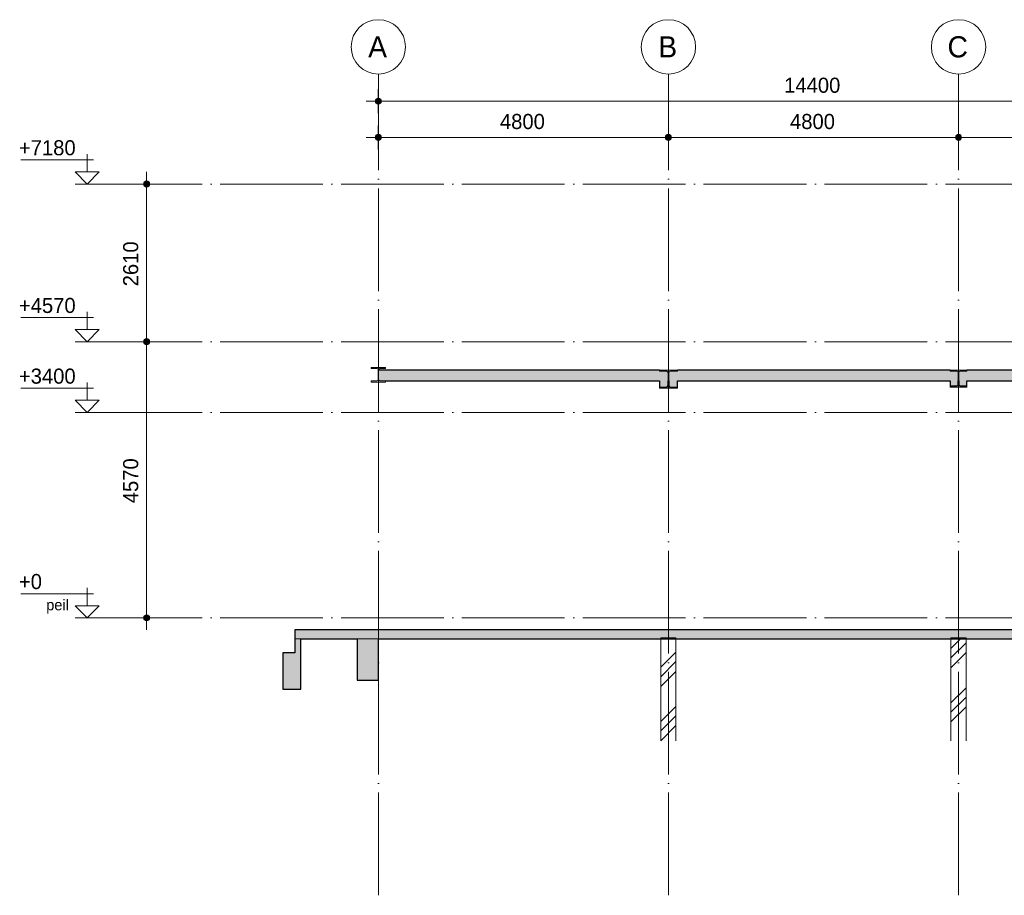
# Model space of a CAD drawing. Header units: millimetres. Extents: x -1359 to 538036, y -4592 to 9900.
# Tile 25 of 43: x 319050 to 335342, y -4592 to 9900. Entities that reach past the tile are written whole.
import ezdxf

# ---------------------------------------------------------------- set-up
doc = ezdxf.new("R2010")
doc.units = ezdxf.units.MM
doc.linetypes.add('WSP_hhidden', pattern=[250, 150, -100])
doc.linetypes.add('WSP_stramienlijn', pattern=[2000, 1700, -150, 0, -150])
for name, color, linetype, lineweight in [('00_maatvoering', 8, 'Continuous', 13), ('00_maatvoering-100', 8, 'Continuous', 13), ('07_stramien', 4, 'Continuous', 13), ('07_stramien - levels', 7, 'Continuous', 13), ('16_funderingsconstructies', 2, 'Continuous', 18), ('16_funderingsconstructies - voeten en balken -cut-', 3, 'Continuous', 25), ('17_paalfunderingen - prefab', 2, 'Continuous', 18), ('23_vloeren', 2, 'Continuous', 18), ('23_vloeren - hatch', 1, 'Continuous', 18), ('23_vloeren -cut-', 3, 'Continuous', 25), ('28_hoofddraagconstructies - kolommen en liggers - staal', 1, 'Continuous', 13), ('28_hoofddraagconstructies - kolommen en liggers - staal -cut-', 2, 'Continuous', 13)]:
    doc.layers.add(name, color=color, linetype=linetype, lineweight=lineweight)
doc.layers.add('16_funderingsconstructies - voeten en balken', color=2, linetype='Continuous')
doc.styles.add('Revittext', font='txt', dxfattribs={"height": 250})
doc.styles.add('Revittext_1', font='txt', dxfattribs={"height": 180})
doc.styles.add('Revittext_2', font='txt', dxfattribs={"height": 350})
doc.dimstyles.new('WSP_25_-_transparant', dxfattribs={"dimscale": 304.8, "dimtxt": 252.223969, "dimasz": 1.312336, "dimexe": 0.656168, "dimexo": 0.0625, "dimgap": 0.213255, "dimtad": 1, "dimdec": 0, "dimzin": 0, "dimdsep": 46, "dimtxsty": 'Revittext', "dimblk1": 'DOTSMALL', "dimblk2": 'DOTSMALL', "dimsah": 1, "dimcen": 0.09, "dimdle": 0.656168, "dimazin": 0, "dimtfac": 1, "dimtdec": 4, "dimtix": 1, "dimtmove": 0, "dimatfit": 3, "dimfxl": 0.656168, "dimfxlon": 1, "dimtvp": 1, "dimtolj": 1, "dimtzin": 0, "dimarcsym": 2})
pattern_1 = [(45, (9142.7, 0), (-449.01, 449.01), []), (45, (9301.45, 0), (0, 898.026), []), (45, (8983.95, 0), (0, 898.026), [])]

# ---------------------------------------------------------------- blocks, each defined once
blk = doc.blocks.new('Floors 2 - Floors 2-1337732-as 5_')
at = {"layer": '23_vloeren - hatch', "linetype": 'WSP_hhidden', "lineweight": 13}
h = blk.add_hatch(color=256, dxfattribs=at)
h.paths.add_polyline_path([(9650, 3819), (9767, 3819), (9781, 3823), (9791, 3833), (9794, 3846), (9794, 3920), (9650, 3920)])
h.paths.add_polyline_path([(9950, 3819), (9950, 3920), (9805, 3920), (9805, 3846), (9809, 3833), (9819, 3823), (9832, 3819)])
h.paths.add_polyline_path([(14571, 3838), (14583, 3841), (14592, 3850), (14595, 3862), (14595, 3920), (14460, 3920), (14460, 3838)])
h.paths.add_polyline_path([(14629, 3838), (14740, 3838), (14740, 3920), (14605, 3920), (14605, 3862), (14608, 3850), (14617, 3841)])
at = {"layer": '23_vloeren -cut-'}
for p, q in [((9650, 3920), (9650, 3819)), ((9794, 3846), (9794, 3920)), ((9805, 3920), (9805, 3846)), ((9950, 3819), (9950, 3920)), ((14460, 3920), (14460, 3838)), ((14595, 3862), (14595, 3920)), ((14605, 3920), (14605, 3862)), ((14740, 3838), (14740, 3920)), ((9650, 3819), (9767, 3819)), ((9832, 3819), (9950, 3819)), ((14460, 3838), (14571, 3838)), ((14629, 3838), (14740, 3838))]:
    blk.add_line(p, q, dxfattribs=at)
for centre, radius, start, end in [((9767, 3846), 27, 270, 0), ((9832, 3846), 27, 180, 270), ((14571, 3862), 24, 270, 0), ((14629, 3862), 24, 180, 270)]:
    blk.add_arc(centre, radius, start, end, dxfattribs=at)
blk = doc.blocks.new('17_WSP_FD_prefab - fundatiepaal v18-0 - 250x250-1089782-as 5_')
at = {"layer": '16_funderingsconstructies', "lineweight": 13}
h = blk.add_hatch(dxfattribs=at)
h.set_pattern_fill('FP_1', color=50, style=0, pattern_type=2)
h.set_pattern_definition(pattern_1)
h.paths.add_polyline_path([(14725, -2034), (14725, -350), (14475, -350), (14475, -2034)])
at = {"layer": '16_funderingsconstructies', "color": 135, "lineweight": 13}
for p, q in [((14475, -350), (14475, -330)), ((14725, -330), (14475, -330)), ((14725, -330), (14725, -350))]:
    blk.add_line(p, q, dxfattribs=at)
at = {"layer": '17_paalfunderingen - prefab', "color": 55}
for p, q in [((14475, -2034), (14475, -350)), ((14725, -350), (14725, -2034))]:
    blk.add_line(p, q, dxfattribs=at)
blk = doc.blocks.new('17_WSP_FD_prefab - fundatiepaal v18-0 - 250x250-V79-as 5_')
at = {"layer": '16_funderingsconstructies', "lineweight": 13}
h = blk.add_hatch(dxfattribs=at)
h.set_pattern_fill('FP_1', color=50, style=0, pattern_type=2)
h.set_pattern_definition(pattern_1)
h.paths.add_polyline_path([(9925, -2034), (9925, -350), (9675, -350), (9675, -2034)])
at = {"layer": '16_funderingsconstructies', "color": 135, "lineweight": 13}
for p, q in [((9675, -350), (9675, -330)), ((9925, -330), (9675, -330)), ((9925, -330), (9925, -350))]:
    blk.add_line(p, q, dxfattribs=at)
at = {"layer": '17_paalfunderingen - prefab', "color": 55}
for p, q in [((9675, -2034), (9675, -350)), ((9925, -350), (9925, -2034))]:
    blk.add_line(p, q, dxfattribs=at)
blk = doc.blocks.new('Level - Level _ description-214686-as 5_')
at = {"layer": '07_stramien - levels'}
for p, q in [((183, 200), (183, 496)), ((-918, 400), (287, 400)), ((-16, 200), (183, 0)), ((-16, 200), (382, 200)), ((382, 200), (183, 0)), ((382, 0), (-16, 0))]:
    blk.add_line(p, q, dxfattribs=at)
blk = doc.blocks.new('Grid - Stramienbol 9_0mm-3500-as 5_')
at = {"layer": '07_stramien'}
blk.add_circle((5000, 9450), 450, dxfattribs=at)
blk = doc.blocks.new('Level - Level-3995-as 5_')
at = {"layer": '07_stramien - levels'}
for p, q in [((-918, 3800), (287, 3800)), ((183, 3600), (183, 3896)), ((-16, 3600), (183, 3400)), ((-16, 3600), (382, 3600)), ((382, 3600), (183, 3400)), ((382, 3400), (-16, 3400))]:
    blk.add_line(p, q, dxfattribs=at)
blk = doc.blocks.new('DIMBLOCK68-as 5_')
at = {"layer": '00_maatvoering-100'}
h = blk.add_hatch(color=256, dxfattribs=at)
edge = h.paths.add_edge_path()
edge.add_arc((324984, 8551), 50, 0, 360)
h = blk.add_hatch(color=256, dxfattribs=at)
edge = h.paths.add_edge_path()
edge.add_arc((339384, 8551), 50, 0, 360)
for p, q in [((324984, 8751), (324984, 8351)), ((324984, 8551), (324984, 8751)), ((339384, 8751), (339384, 8351)), ((339384, 8551), (339384, 8751)), ((324784, 8551), (339384, 8551))]:
    blk.add_line(p, q, dxfattribs=at)
for centre in [(324984, 8551), (339384, 8551)]:
    blk.add_circle(centre, 50, dxfattribs=at)
at = {"layer": '00_maatvoering-100', "color": 0, "insert": (331699, 8940), "char_height": 250, "width": 1164.11, "attachment_point": 1, "line_spacing_factor": 0.931288, "style": 'Revittext'}
blk.add_mtext('14400', dxfattribs=at)
blk = doc.blocks.new('_DotSmall')
at = {"color": 0, "linetype": 'ByBlock', "const_width": 0.5}
blk.add_lwpolyline([(-0.0625, 0, 1), (0.0625, 0, 1)], format="xyb", close=True, dxfattribs=at)
blk = doc.blocks.new('DIMBLOCK70-as 5_')
at = {"layer": '00_maatvoering-100'}
h = blk.add_hatch(color=256, dxfattribs=at)
edge = h.paths.add_edge_path()
edge.add_arc((324984, 7951), 50, 0, 360)
h = blk.add_hatch(color=256, dxfattribs=at)
edge = h.paths.add_edge_path()
edge.add_arc((329784, 7951), 50, 0, 360)
for p, q in [((324984, 8151), (324984, 7751)), ((324984, 7951), (324984, 8151)), ((329784, 8151), (329784, 7751)), ((329784, 7951), (329784, 8151)), ((324784, 7951), (329784, 7951))]:
    blk.add_line(p, q, dxfattribs=at)
for centre in [(324984, 7951), (329784, 7951)]:
    blk.add_circle(centre, 50, dxfattribs=at)
at = {"layer": '00_maatvoering-100', "color": 0, "insert": (326996, 8340), "char_height": 250, "width": 931.29, "attachment_point": 1, "line_spacing_factor": 0.931288, "style": 'Revittext'}
blk.add_mtext('4800', dxfattribs=at)
blk = doc.blocks.new('DIMBLOCK71-as 5_')
at = {"layer": '00_maatvoering-100'}
h = blk.add_hatch(color=256, dxfattribs=at)
edge = h.paths.add_edge_path()
edge.add_arc((329784, 7951), 50, 0, 360)
h = blk.add_hatch(color=256, dxfattribs=at)
edge = h.paths.add_edge_path()
edge.add_arc((334584, 7951), 50, 0, 360)
for p, q in [((329784, 8151), (329784, 7751)), ((329784, 7951), (329784, 8151)), ((334584, 8151), (334584, 7751)), ((334584, 7951), (334584, 8151)), ((329784, 7951), (334584, 7951))]:
    blk.add_line(p, q, dxfattribs=at)
for centre in [(329784, 7951), (334584, 7951)]:
    blk.add_circle(centre, 50, dxfattribs=at)
at = {"layer": '00_maatvoering-100', "color": 0, "insert": (331796, 8340), "char_height": 250, "width": 931.29, "attachment_point": 1, "line_spacing_factor": 0.931288, "style": 'Revittext'}
blk.add_mtext('4800', dxfattribs=at)
blk = doc.blocks.new('DIMBLOCK72-as 5_')
at = {"layer": '00_maatvoering-100'}
h = blk.add_hatch(color=256, dxfattribs=at)
edge = h.paths.add_edge_path()
edge.add_arc((334584, 7951), 50, 0, 360)
h = blk.add_hatch(color=256, dxfattribs=at)
edge = h.paths.add_edge_path()
edge.add_arc((339384, 7951), 50, 0, 360)
for p, q in [((334584, 8151), (334584, 7751)), ((334584, 7951), (334584, 8151)), ((339384, 8151), (339384, 7751)), ((339384, 7951), (339384, 8151)), ((334584, 7951), (339384, 7951))]:
    blk.add_line(p, q, dxfattribs=at)
for centre in [(334584, 7951), (339384, 7951)]:
    blk.add_circle(centre, 50, dxfattribs=at)
at = {"layer": '00_maatvoering-100', "color": 0, "insert": (336596, 8340), "char_height": 250, "width": 931.29, "attachment_point": 1, "line_spacing_factor": 0.931288, "style": 'Revittext'}
blk.add_mtext('4800', dxfattribs=at)
blk = doc.blocks.new('DIMBLOCK77-as 5_')
at = {"layer": '00_maatvoering-100'}
h = blk.add_hatch(color=256, dxfattribs=at)
edge = h.paths.add_edge_path()
edge.add_arc((321150, 7180), 50, 0, 360)
h = blk.add_hatch(color=256, dxfattribs=at)
edge = h.paths.add_edge_path()
edge.add_arc((321150, 4570), 50, 0, 360)
for p, q in [((321150, 7380), (321150, 4570)), ((321350, 7180), (320950, 7180)), ((321150, 7180), (321350, 7180)), ((321350, 4570), (320950, 4570)), ((321150, 4570), (321350, 4570))]:
    blk.add_line(p, q, dxfattribs=at)
for centre in [(321150, 7180), (321150, 4570)]:
    blk.add_circle(centre, 50, dxfattribs=at)
at = {"layer": '00_maatvoering-100', "color": 0, "insert": (320761, 5487), "char_height": 250, "width": 931.29, "attachment_point": 1, "rotation": 90, "line_spacing_factor": 0.931288, "style": 'Revittext'}
blk.add_mtext('2610', dxfattribs=at)
blk = doc.blocks.new('DIMBLOCK78-as 5_')
at = {"layer": '00_maatvoering-100'}
h = blk.add_hatch(color=256, dxfattribs=at)
edge = h.paths.add_edge_path()
edge.add_arc((321150, 4570), 50, 0, 360)
h = blk.add_hatch(color=256, dxfattribs=at)
edge = h.paths.add_edge_path()
edge.add_arc((321150, 0), 50, 0, 360)
for p, q in [((321350, 4570), (320950, 4570)), ((321150, 4570), (321150, -200)), ((321150, 4570), (321350, 4570)), ((321350, 0), (320950, 0)), ((321150, 0), (321350, 0))]:
    blk.add_line(p, q, dxfattribs=at)
for centre in [(321150, 4570), (321150, 0)]:
    blk.add_circle(centre, 50, dxfattribs=at)
at = {"layer": '00_maatvoering-100', "color": 0, "insert": (320761, 1897), "char_height": 250, "width": 931.29, "attachment_point": 1, "rotation": 90, "line_spacing_factor": 0.931288, "style": 'Revittext'}
blk.add_mtext('4570', dxfattribs=at)

msp = doc.modelspace()

# ---------------------------------------------------------------- hatches: boundary and pattern name
at = {"layer": '16_funderingsconstructies - voeten en balken'}
for points in [[(323704.4, -1180), (323704.4, -350), (323604.4, -350), (323604.4, -580), (323404.4, -580), (323404.4, -1180)], [(324984.4, -1030), (324984.4, -350), (324634.4, -350), (324634.4, -1030)]]:
    msp.add_hatch(color=90, dxfattribs=at).paths.add_polyline_path(points)
at = {"layer": '23_vloeren - hatch'}
h = msp.add_hatch(color=256, dxfattribs=at)
h.paths.add_polyline_path([(339356.4, 3920), (339368.4, 3923.2), (339377.2, 3932), (339380.4, 3944), (339380.4, 4100), (334724.4, 4100), (334724.4, 4082), (334613.7, 4082), (334601.7, 4078.8), (334592.9, 4070), (334589.7, 4058), (334589.7, 3920), (339244.4, 3920)])
h.paths.add_polyline_path([(325010.4, 3920), (329778.9, 3920), (329778.9, 4054), (329775.3, 4067.5), (329765.4, 4077.4), (329751.9, 4081), (329634.4, 4081), (329634.4, 4100), (324989.4, 4100), (324989.4, 3941), (324992.2, 3930.5), (324999.9, 3922.8)])
h.paths.add_polyline_path([(329789.9, 3920), (334579.2, 3920), (334579.2, 4058), (334576, 4070), (334567.2, 4078.8), (334555.2, 4082), (334444.4, 4082), (334444.4, 4100), (329934.4, 4100), (329934.4, 4081), (329816.9, 4081), (329803.4, 4077.4), (329793.5, 4067.5), (329789.9, 4054), (329789.9, 4043.1)])
msp.add_hatch(color=10, dxfattribs=at).paths.add_polyline_path([(349084.4, -350), (349084.4, -200), (323604.4, -200), (323604.4, -350), (348984.4, -350)])
at = {"layer": '28_hoofddraagconstructies - kolommen en liggers - staal'}
for points in [[(324864.4, 3903), (325104.4, 3903), (325104.4, 3920), (325010.4, 3920), (324999.9, 3922.8), (324992.2, 3930.5), (324989.4, 3941), (324989.4, 4105), (324992.2, 4115.5), (324999.9, 4123.2), (325010.4, 4126), (325104.4, 4126), (325104.4, 4143), (324864.4, 4143), (324864.4, 4126), (324958.4, 4126), (324968.9, 4123.2), (324976.6, 4115.5), (324979.4, 4105), (324979.4, 3941), (324976.6, 3930.5), (324968.9, 3922.8), (324958.4, 3920), (324864.4, 3920)], [(329634.4, 3800), (329934.4, 3800), (329934.4, 3819), (329816.9, 3819), (329803.4, 3822.6), (329793.5, 3832.5), (329789.9, 3846), (329789.9, 4054), (329793.5, 4067.5), (329803.4, 4077.4), (329816.9, 4081), (329934.4, 4081), (329934.4, 4100), (329634.4, 4100), (329634.4, 4081), (329751.9, 4081), (329765.4, 4077.4), (329775.3, 4067.5), (329778.9, 4054), (329778.9, 3846), (329775.3, 3832.5), (329765.4, 3822.6), (329751.9, 3819), (329634.4, 3819)], [(334444.4, 3820), (334724.4, 3820), (334724.4, 3838), (334613.7, 3838), (334601.7, 3841.2), (334592.9, 3850), (334589.7, 3862), (334589.7, 4058), (334592.9, 4070), (334601.7, 4078.8), (334613.7, 4082), (334724.4, 4082), (334724.4, 4100), (334444.4, 4100), (334444.4, 4082), (334555.2, 4082), (334567.2, 4078.8), (334576, 4070), (334579.2, 4058), (334579.2, 3862), (334576, 3850), (334567.2, 3841.2), (334555.2, 3838), (334444.4, 3838)]]:
    msp.add_hatch(color=256, dxfattribs=at).paths.add_polyline_path(points)

# ---------------------------------------------------------------- linework, layer by layer
at = {"layer": '07_stramien', "linetype": 'WSP_stramienlijn'}
for p, q in [((324984.4, -4592.4), (324984.4, 9000)), ((329784.4, -4592.4), (329784.4, 9000)), ((334584.4, -4592.4), (334584.4, 9000))]:
    msp.add_line(p, q, dxfattribs=at)
at = {"layer": '07_stramien - levels', "linetype": 'WSP_stramienlijn'}
for p, q in [((320366.6, 7180), (363635.4, 7180)), ((320366.6, 4570), (341092.1, 4570)), ((320366.6, 3400), (363635.4, 3400)), ((320366.6, 0), (363635.4, 0))]:
    msp.add_line(p, q, dxfattribs=at)
at = {"layer": '16_funderingsconstructies - voeten en balken', "color": 55, "lineweight": 18}
for p, q in [((323704.4, -350), (323604.4, -350)), ((324984.4, -350), (324634.4, -350))]:
    msp.add_line(p, q, dxfattribs=at)
at = {"layer": '16_funderingsconstructies - voeten en balken -cut-', "color": 8}
for p, q in [((323604.4, -350), (323604.4, -580)), ((323704.4, -1180), (323704.4, -350)), ((324634.4, -350), (324634.4, -1030)), ((324984.4, -1030), (324984.4, -350)), ((323604.4, -580), (323404.4, -580)), ((323404.4, -580), (323404.4, -1180)), ((324634.4, -1030), (324984.4, -1030)), ((323404.4, -1180), (323704.4, -1180))]:
    msp.add_line(p, q, dxfattribs=at)
at = {"layer": '23_vloeren'}
for p, q in [((324989.4, 4100), (324989.4, 3941)), ((329634.4, 4081), (329634.4, 4100)), ((329751.9, 4081), (329634.4, 4081)), ((329934.4, 4081), (329816.9, 4081)), ((329934.4, 4100), (329934.4, 4081)), ((334444.4, 4082), (334444.4, 4100)), ((334555.2, 4082), (334444.4, 4082)), ((334724.4, 4082), (334613.7, 4082)), ((334724.4, 4100), (334724.4, 4082)), ((325010.4, 3920), (325104.4, 3920)), ((329778.9, 3920), (329778.9, 4054)), ((329789.9, 4054), (329789.9, 3920)), ((334579.2, 3920), (334579.2, 4058)), ((334589.7, 4058), (334589.7, 3920))]:
    msp.add_line(p, q, dxfattribs=at)
at = {"layer": '23_vloeren', "color": 55}
for p, q in [((323604.4, -350), (323704.4, -350)), ((324634.4, -350), (324984.4, -350))]:
    msp.add_line(p, q, dxfattribs=at)
at = {"layer": '23_vloeren'}
for centre, radius, start, end in [((329751.9, 4054), 27, 360, 90), ((329816.9, 4054), 27, 90, 180), ((334555.2, 4058), 24, 0, 90), ((334613.7, 4058), 24, 90, 180), ((325010.4, 3941), 21, 180, 270)]:
    msp.add_arc(centre, radius, start, end, dxfattribs=at)
at = {"layer": '23_vloeren -cut-'}
for p, q in [((329634.4, 4100), (324989.4, 4100)), ((334444.4, 4100), (329934.4, 4100)), ((339380.4, 4100), (334724.4, 4100)), ((325104.4, 3920), (329634.4, 3920)), ((329934.4, 3920), (334444.4, 3920)), ((334724.4, 3920), (339244.4, 3920))]:
    msp.add_line(p, q, dxfattribs=at)
at = {"layer": '23_vloeren -cut-', "color": 8}
for p, q in [((349084.4, -200), (323604.4, -200)), ((323604.4, -200), (323604.4, -350)), ((323704.4, -350), (324634.4, -350)), ((324984.4, -350), (348984.4, -350))]:
    msp.add_line(p, q, dxfattribs=at)
at = {"layer": '28_hoofddraagconstructies - kolommen en liggers - staal'}
for p, q in [((324989.4, 3941), (324989.4, 4100)), ((329634.4, 4100), (329634.4, 4081)), ((329634.4, 4081), (329751.9, 4081)), ((329816.9, 4081), (329934.4, 4081)), ((329934.4, 4081), (329934.4, 4100)), ((334444.4, 4100), (334444.4, 4082)), ((334444.4, 4082), (334555.2, 4082)), ((334613.7, 4082), (334724.4, 4082)), ((334724.4, 4082), (334724.4, 4100)), ((325104.4, 3920), (325010.4, 3920)), ((329778.9, 4054), (329778.9, 3920)), ((329789.9, 3920), (329789.9, 4054)), ((334579.2, 4058), (334579.2, 3920)), ((334589.7, 3920), (334589.7, 4058))]:
    msp.add_line(p, q, dxfattribs=at)
for centre, radius, start, end in [((329751.9, 4054), 27, 0, 90), ((329816.9, 4054), 27, 90, 180), ((334555.2, 4058), 24, 0, 90), ((334613.7, 4058), 24, 90, 180), ((325010.4, 3941), 21, 180, 270)]:
    msp.add_arc(centre, radius, start, end, dxfattribs=at)
at = {"layer": '28_hoofddraagconstructies - kolommen en liggers - staal -cut-'}
for p, q in [((325104.4, 4143), (324864.4, 4143)), ((324864.4, 4143), (324864.4, 4126)), ((324864.4, 4126), (324958.4, 4126)), ((324979.4, 4105), (324979.4, 3941)), ((324989.4, 4100), (324989.4, 4105)), ((325010.4, 4126), (325104.4, 4126)), ((325104.4, 4126), (325104.4, 4143)), ((329934.4, 4100), (329634.4, 4100)), ((334724.4, 4100), (334444.4, 4100)), ((324958.4, 3920), (324864.4, 3920)), ((324864.4, 3920), (324864.4, 3903)), ((325104.4, 3903), (325104.4, 3920)), ((329778.9, 3920), (329778.9, 3846)), ((329789.9, 3846), (329789.9, 3920)), ((334579.2, 3920), (334579.2, 3862)), ((334589.7, 3862), (334589.7, 3920)), ((324864.4, 3903), (325104.4, 3903)), ((329751.9, 3819), (329634.4, 3819)), ((329634.4, 3819), (329634.4, 3800)), ((329634.4, 3800), (329934.4, 3800)), ((329934.4, 3819), (329816.9, 3819)), ((329934.4, 3800), (329934.4, 3819)), ((334555.2, 3838), (334444.4, 3838)), ((334444.4, 3838), (334444.4, 3820)), ((334444.4, 3820), (334724.4, 3820)), ((334724.4, 3838), (334613.7, 3838)), ((334724.4, 3820), (334724.4, 3838))]:
    msp.add_line(p, q, dxfattribs=at)
for centre, radius, start, end in [((324958.4, 4105), 21, 0, 90), ((325010.4, 4105), 21, 90, 180), ((324958.4, 3941), 21, 270, 0), ((329751.9, 3846), 27, 270, 0), ((329816.9, 3846), 27, 180, 270), ((334555.2, 3862), 24, 270, 0), ((334613.7, 3862), 24, 180, 270)]:
    msp.add_arc(centre, radius, start, end, dxfattribs=at)

# ---------------------------------------------------------------- block references
at = {"layer": '07_stramien'}
for p in [(319984.4, 0), (324784.4, 0), (329584.4, 0)]:
    msp.add_blockref('Grid - Stramienbol 9_0mm-3500-as 5_', p, dxfattribs=at)
at = {"layer": '07_stramien - levels'}
for name, p in [('Level - Level-3995-as 5_', (319984.4, 3780)), ('Level - Level-3995-as 5_', (319984.4, 1170)), ('Level - Level-3995-as 5_', (319984.4, 0)), ('Level - Level _ description-214686-as 5_', (319984.4, 0))]:
    msp.add_blockref(name, p, dxfattribs=at)
at = {"layer": '16_funderingsconstructies', "color": 135, "lineweight": 13}
for name in ['17_WSP_FD_prefab - fundatiepaal v18-0 - 250x250-V79-as 5_', '17_WSP_FD_prefab - fundatiepaal v18-0 - 250x250-1089782-as 5_']:
    msp.add_blockref(name, (319984.4, 0), dxfattribs=at)
at = {"layer": '23_vloeren'}
msp.add_blockref('Floors 2 - Floors 2-1337732-as 5_', (319984.4, 0), dxfattribs=at)

# ---------------------------------------------------------------- texts
at = {"layer": '07_stramien', "char_height": 350, "attachment_point": 1, "style": 'Revittext_2'}
for s, insert, width in [('A', (324815.8, 9625.6), 400.844), ('B', (329615.8, 9625.6), 400.844), ('C', (334402.3, 9625.6), 432.911)]:
    msp.add_mtext(s, dxfattribs=dict(at, insert=insert, width=width))
at = {"layer": '07_stramien - levels', "attachment_point": 1}
for s, insert, char_height, width, style in [('+7180', (319036.8, 7905.7), 250, 1178.481, 'Revittext'), ('+4570', (319036.8, 5295.7), 250, 1178.481, 'Revittext'), ('+3400', (319036.8, 4125.7), 250, 1178.481, 'Revittext'), ('+0', (319036.8, 725.7), 250, 481.012, 'Revittext'), ('peil', (319489, 304.4), 180, 440.928, 'Revittext_1')]:
    msp.add_mtext(s, dxfattribs=dict(at, insert=insert, char_height=char_height, width=width, style=style))

# ---------------------------------------------------------------- dimensions: what is measured, and where the dimension line sits
at = {"layer": '00_maatvoering'}
for base, p1, p2, override, picture, middle in [((339384.4, 8551), (324984.4, 8751), (339384.4, 8751), {"dimpost": '<>', "dimfxl": 14400}, 'DIMBLOCK68-as 5_', (332184.4, 8743.7)), ((329784.4, 7951), (324984.4, 8151), (329784.4, 8151), {"dimpost": '<>', "dimfxl": 4800}, 'DIMBLOCK70-as 5_', (327384.4, 8143.7)), ((334584.4, 7951), (329784.4, 8151), (334584.4, 8151), {"dimpost": '<>', "dimfxl": 4800}, 'DIMBLOCK71-as 5_', (332184.4, 8143.7)), ((339384.4, 7951), (334584.4, 8151), (339384.4, 8151), {"dimpost": '<>', "dimfxl": 4800}, 'DIMBLOCK72-as 5_', (336984.4, 8143.7))]:
    dim = msp.add_linear_dim(base=base, p1=p1, p2=p2, dimstyle='WSP_25_-_transparant', override=override, dxfattribs=at)
    dim.commit()
    dim.dimension.update_dxf_attribs({"geometry": picture, "text_midpoint": middle})
for base, p1, p2, override, picture, middle in [((321149.8, 4570), (321349.8, 7180), (321349.8, 4570), {"dimpost": '<>', "dimfxl": 2610}, 'DIMBLOCK77-as 5_', (320957.1, 5875)), ((321149.8, 0), (321349.8, 4570), (321349.8, 0), {"dimpost": '<>', "dimfxl": 4570}, 'DIMBLOCK78-as 5_', (320957.1, 2285))]:
    dim = msp.add_linear_dim(base=base, p1=p1, p2=p2, angle=90, dimstyle='WSP_25_-_transparant', override=override, dxfattribs=at)
    dim.commit()
    dim.dimension.update_dxf_attribs({"geometry": picture, "text_midpoint": middle})

doc.saveas('drawing.dxf')
